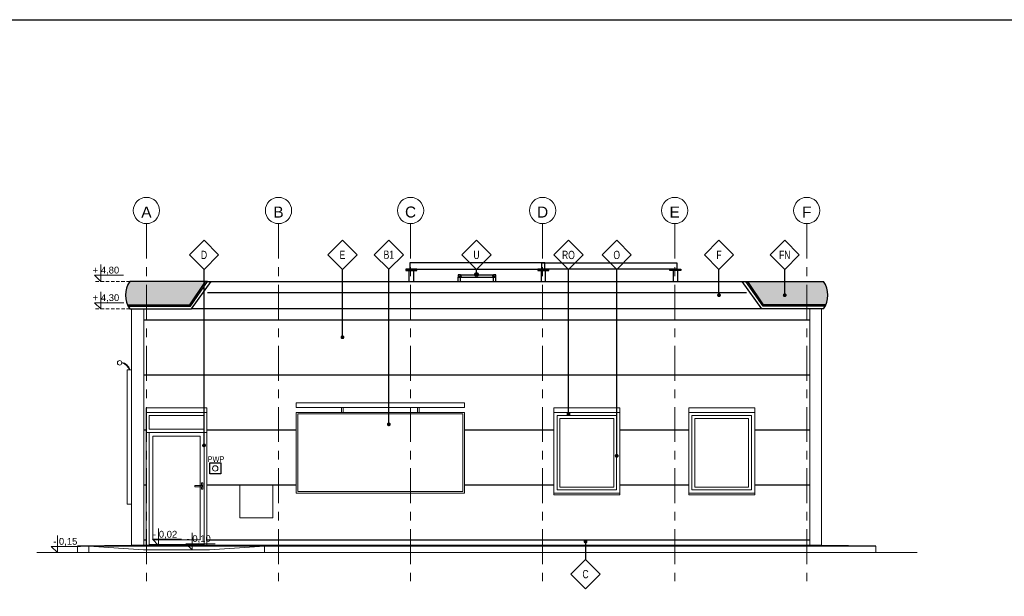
# Model space of a CAD drawing. Header units: centimetres. Extents: x 4120 to 19220, y -7417 to 180.
# Tile 70 of 223: x 8575 to 10364, y -868 to 180. Entities that reach past the tile are written whole.
import ezdxf
from ezdxf.enums import TextEntityAlignment as Align

# ---------------------------------------------------------------- set-up
doc = ezdxf.new("R2010")
doc.units = ezdxf.units.CM
doc.linetypes.add('( Hidden )', pattern=[0.375, 0.25, -0.125])
doc.linetypes.add('Linia siatki', pattern=[22.225, 12.7, -3.175, 3.175, -3.175])
doc.layers.add('!UWAGI', color=6, linetype='Continuous', plot=False)
for name, color, linetype in [('0 @ 1', 7, 'Continuous'), ('a_blenda elewacyjna', 1, 'Continuous'), ('a_elewacje', 252, 'Continuous'), ('A_krawężniki', 8, 'Continuous'), ('A_okna', 3, 'Continuous'), ('A_opisy', 7, 'Continuous'), ('a_reklama', 30, 'Continuous')]:
    doc.layers.add(name, color=color, linetype=linetype)
for name, color, linetype, lineweight in [('A_Dach', 4, 'Continuous', 13), ('A_Osie', 8, 'Continuous', 9), ('INSTAL', 50, 'Continuous', 30), ('Instalacje elektryczne', 1, 'Continuous', 20), ('Instalacje gaz', 40, 'Continuous', 9)]:
    doc.layers.add(name, color=color, linetype=linetype, lineweight=lineweight)
doc.styles.add('Arial', font='arial.ttf', dxfattribs={"height": 25})
doc.styles.add('Arial_4', font='arial.ttf', dxfattribs={"height": 122.941617})
doc.styles.add('PB-100', font='simplex.shx', dxfattribs={"width": 0.7, "height": 15})
doc.styles.get("Standard").update_dxf_attribs({"font": 'arial.ttf'})
doc.styles.add('style1', font='ARIALN.TTF', dxfattribs={"width": 0.9})
doc.dimstyles.new('ISO-25', dxfattribs={"dimtxt": 2.5, "dimasz": 2.5, "dimexe": 1.25, "dimexo": 0.625, "dimtad": 1, "dimtxsty": 'Standard', "dimcen": 2.5, "dimadec": 0, "dimazin": 0, "dimtfac": 1, "dimtmove": 0, "dimatfit": 3, "dimfxl": 1, "dimarcsym": 0})

# ---------------------------------------------------------------- blocks, each defined once
blk = doc.blocks.new('em4_el-ozn_50i100')
at = {"color": 3}
blk.add_lwpolyline([(0, -73.2), (26.5, -46.7), (0, -20.1), (-26.5, -46.7)], close=True, dxfattribs=at)
at = {"linetype": 'Continuous', "lineweight": 0, "style": 'PB-100', "width": 0.7}
blk.add_attdef('SYMBOL', text='', height=15, rotation=0, dxfattribs=at).set_placement((0, -46.7), align=Align.MIDDLE_CENTER)
blk = doc.blocks.new('Siatka - M_Symbol siatki - okrąg-24584-4 Piętro 2 bud 2 parter bud 1')
at = {"layer": 'A_Osie', "color": 7}
blk.add_circle((0, 0), 4.77, dxfattribs=at)

msp = doc.modelspace()

# ---------------------------------------------------------------- hatches: boundary and pattern name
at = {"layer": 'a_blenda elewacyjna', "true_color": 0xbb1e10}
for points in [[(8915.94, -295.73), (8775.08, -295.73, 0.282799), (8772, -340.73), (8885, -340.73)], [(9894.61, -295.73), (10035.48, -295.73, -0.282799), (10038.55, -340.73), (9925.55, -340.73)]]:
    msp.add_hatch(color=22, dxfattribs=at).paths.add_polyline_path(points)
at = {"layer": 'A_Dach'}
msp.add_hatch(color=3, dxfattribs=at).paths.add_polyline_path([(9408.41, -283.13, 1), (9401.33, -283.13, 1)])

# ---------------------------------------------------------------- linework, layer by layer
at = {"layer": '!UWAGI'}
msp.add_lwpolyline([(19219.7, -7416.68), (4119.7, -7416.68), (4119.7, 180), (19219.7, 180)], close=True, dxfattribs=at)
at = {"layer": 'a_blenda elewacyjna', "color": 8}
for p, q in [((9296.45, -274.73), (9276.45, -274.73)), ((9282.45, -295.73), (9282.45, -275.73)), ((9290.45, -275.73), (9290.45, -295.73)), ((9536.45, -274.73), (9516.45, -274.73)), ((9522.45, -275.74), (9522.48, -295.73)), ((9530.48, -295.73), (9530.45, -275.73)), ((9756.5, -274.73), (9776.5, -274.73)), ((9762.5, -275.73), (9762.5, -295.73)), ((9770.5, -295.73), (9770.5, -275.73))]:
    msp.add_line(p, q, dxfattribs=at)
for points in [[(9529.2, -261.73), (9283.7, -261.73), (9283.7, -273.73), (9529.2, -273.73)], [(9523.75, -261.73), (9769.25, -261.73), (9769.25, -273.73), (9523.75, -273.73)], [(9276.45, -275.73), (9296.45, -275.73), (9296.45, -273.73), (9276.45, -273.73)], [(9536.45, -273.73), (9516.45, -273.73), (9516.45, -275.73), (9536.45, -275.73)], [(9776.5, -275.73), (9756.5, -275.73), (9756.5, -273.73), (9776.5, -273.73)]]:
    msp.add_lwpolyline(points, close=True, dxfattribs=at)
at = {"layer": 'a_blenda elewacyjna', "color": 16}
for points in [[(8770.79, -338.23), (8883.97, -338.23), (8912.65, -295.73)], [(8772, -340.73), (8885, -340.73), (8915.94, -295.73)], [(8915.94, -295.73), (8775.08, -295.73)], [(10038.55, -340.73), (9925.55, -340.73), (9894.61, -295.73)], [(9894.61, -295.73), (10035.48, -295.73)], [(10039.76, -338.23), (9926.58, -338.23), (9897.9, -295.73)]]:
    msp.add_lwpolyline(points, dxfattribs=at)
at = {"layer": 'a_blenda elewacyjna', "color": 8}
for points in [[(8775.08, -345.73), (8887.08, -345.73), (8922.58, -295.73)], [(8915.94, -295.73), (9895.61, -295.73)], [(10035.48, -345.73), (9923.48, -345.73), (9887.97, -295.73)], [(8915.94, -315.73), (9895.61, -315.73)], [(9924.48, -345.73), (8887.08, -345.73)]]:
    msp.add_lwpolyline(points, dxfattribs=at)
at = {"layer": 'a_blenda elewacyjna', "color": 16}
for centre, start, end in [((8810.14, -320.73), 144.51066, 215.48934), ((10000.41, -320.73), 324.51066, 35.48934)]:
    msp.add_arc(centre, 43.06, start, end, dxfattribs=at)
at = {"layer": 'a_elewacje', "linetype": 'Continuous'}
for p, q in [((9375.79, -283.73), (9371.79, -283.73)), ((9371.79, -283.73), (9371.79, -287.73)), ((9372.09, -287.43), (9372.09, -284.03)), ((9372.09, -284.03), (9375.49, -284.03)), ((9375.49, -284.03), (9375.49, -287.43)), ((9375.79, -287.73), (9375.79, -283.73)), ((9375.79, -283.73), (9435.76, -283.73)), ((9439.76, -283.73), (9435.76, -283.73)), ((9435.76, -283.73), (9435.76, -287.73)), ((9436.06, -287.43), (9436.06, -284.03)), ((9436.06, -284.03), (9439.46, -284.03)), ((9439.46, -284.03), (9439.46, -287.43)), ((9439.76, -287.73), (9439.76, -283.73)), ((9371.79, -295.73), (9371.79, -287.73)), ((9371.79, -287.73), (9375.79, -287.73)), ((9375.49, -287.43), (9372.09, -287.43)), ((9375.79, -295.73), (9375.79, -287.73)), ((9375.79, -287.73), (9435.76, -287.73)), ((9435.76, -295.73), (9435.76, -287.73)), ((9435.76, -287.73), (9439.76, -287.73)), ((9439.46, -287.43), (9436.06, -287.43)), ((9439.76, -295.73), (9439.76, -287.73))]:
    msp.add_line(p, q, dxfattribs=at)
at = {"layer": 'a_elewacje', "lineweight": 0}
for p, q in [((8778.08, -775.73), (8778.08, -345.73)), ((8800.08, -775.73), (8800.08, -345.73)), ((10010.48, -775.73), (10010.48, -345.73)), ((10032.08, -775.73), (10032.08, -345.73))]:
    msp.add_line(p, q, dxfattribs=at)
at = {"layer": 'a_elewacje', "transparency": 33554534}
for p, q in [((8800.08, -365.73), (10010.48, -365.73)), ((8800.08, -465.73), (10010.48, -465.73)), ((8800.08, -565.73), (8804.78, -565.73)), ((8914.78, -565.73), (9077.13, -565.73)), ((9383.13, -565.73), (9545.49, -565.73)), ((9665.49, -565.73), (9790.49, -565.73)), ((9910.48, -565.73), (10010.48, -565.73)), ((8800.08, -665.73), (8804.78, -665.73)), ((8914.78, -665.73), (9077.13, -665.73)), ((9383.13, -665.73), (9545.49, -665.73)), ((9665.48, -665.73), (9790.49, -665.73)), ((9910.48, -665.73), (10010.48, -665.73)), ((8800.08, -765.73), (8804.78, -765.73)), ((8914.78, -765.73), (10010.48, -765.73))]:
    msp.add_line(p, q, dxfattribs=at)
at = {"layer": 'a_elewacje'}
for points in [[(8778.08, -775.73), (8680.08, -776.73)], [(8914.78, -775.73), (8778.08, -775.73)], [(10130.48, -776.73), (10032.08, -775.73), (8914.78, -775.73)]]:
    msp.add_lwpolyline(points, dxfattribs=at)
at = {"layer": 'a_elewacje', "linetype": 'Continuous'}
for centre, start, end in [((9376.89, -285.73), 135, 315), ((9376.89, -285.73), 315, 135), ((9434.66, -285.73), 135, 315), ((9434.66, -285.73), 315, 135)]:
    msp.add_arc(centre, 0.6, start, end, dxfattribs=at)
at = {"layer": 'A_krawężniki', "lineweight": 0}
for p, q in [((8680.08, -776.73), (8780.08, -776.73)), ((8680.08, -776.73), (8680.08, -788.73)), ((8780.08, -776.73), (10130.48, -776.73)), ((10205.78, -788.73), (8605.78, -788.73))]:
    msp.add_line(p, q, dxfattribs=at)
for points in [[(8700.41, -776.73), (8700.41, -788.73)], [(8700.41, -776.73), (8799.78, -783.73)], [(8799.78, -783.73), (8919.78, -783.73)], [(9019.78, -776.73), (8919.78, -783.73)], [(9019.78, -776.73), (9019.78, -788.73)], [(10130.48, -776.73), (10130.48, -788.73)]]:
    msp.add_lwpolyline(points, dxfattribs=at)
at = {"layer": 'A_okna', "color": 251, "lineweight": 0}
for p, q in [((9545.49, -680.73), (9545.49, -533.73)), ((9549.49, -533.73), (9665.49, -533.73)), ((9665.49, -680.73), (9665.49, -533.73)), ((9790.48, -680.73), (9790.48, -533.73)), ((9794.48, -533.73), (9910.48, -533.73)), ((9910.48, -680.73), (9910.48, -533.73)), ((9551.49, -674.73), (9551.49, -539.73)), ((9555.49, -539.73), (9659.49, -539.73)), ((9659.49, -674.73), (9659.49, -539.73)), ((9796.48, -674.73), (9796.48, -539.73)), ((9800.48, -539.73), (9904.48, -539.73)), ((9904.48, -674.73), (9904.48, -539.73)), ((9555.49, -674.73), (9659.49, -674.73)), ((9800.48, -674.73), (9904.48, -674.73)), ((9549.49, -680.73), (9665.49, -680.73)), ((9794.48, -680.73), (9910.48, -680.73))]:
    msp.add_line(p, q, dxfattribs=at)
for points in [[(8914.78, -775.73), (8914.78, -525.73), (8804.78, -525.73), (8804.78, -775.73)], [(9545.49, -533.73), (9545.49, -525.73), (9665.49, -525.73), (9665.49, -533.73), (9545.49, -533.73)], [(9790.48, -533.73), (9790.48, -525.73), (9910.48, -525.73), (9910.48, -533.73), (9790.48, -533.73)], [(8914.78, -570.23), (8804.78, -570.23)], [(8899.78, -570.23), (8809.78, -570.23), (8809.78, -773.73), (8909.78, -773.73), (8909.78, -570.23)], [(8902.78, -669.14), (8902.78, -577.23), (8816.78, -577.23), (8816.78, -666.68)], [(8905.03, -669.14), (8905.03, -673.32), (8907.62, -673.32), (8907.62, -661.94), (8905.03, -661.94), (8905.03, -666.68)], [(8816.78, -666.68), (8816.78, -765.23), (8902.78, -765.23), (8902.78, -669.14)], [(9545.49, -680.73), (9545.49, -683.73), (9665.49, -683.73), (9665.49, -680.73), (9545.49, -680.73)], [(9790.48, -680.73), (9790.48, -683.73), (9910.48, -683.73), (9910.48, -680.73), (9790.48, -680.73)]]:
    msp.add_lwpolyline(points, dxfattribs=at)
for points in [[(8804.78, -533.73), (8914.78, -533.73), (8914.78, -525.73), (8804.78, -525.73)], [(8809.78, -564.23), (8809.78, -539.23), (8909.78, -539.23), (8909.78, -564.23)], [(9551.49, -674.73), (9659.49, -674.73), (9659.49, -539.73), (9551.49, -539.73)], [(9556.49, -669.73), (9654.49, -669.73), (9654.49, -544.73), (9556.49, -544.73)], [(9796.48, -674.73), (9904.48, -674.73), (9904.48, -539.73), (9796.48, -539.73)], [(9801.48, -669.73), (9899.48, -669.73), (9899.48, -544.73), (9801.48, -544.73)], [(8906.13, -666.68), (8906.13, -669.14), (8892.85, -669.14), (8892.85, -666.68)]]:
    msp.add_lwpolyline(points, close=True, dxfattribs=at)
at = {"layer": 'A_opisy', "color": 251, "linetype": '( Hidden )', "lineweight": 0, "ltscale": 25}
for p, q in [((8775.08, -295.73), (8710.8, -295.73)), ((8775.12, -345.73), (8710.85, -345.73))]:
    msp.add_line(p, q, dxfattribs=at)
at = {"layer": 'A_opisy', "color": 7, "lineweight": 0}
for points in [[(8721.95, -264.7), (8721.95, -295.63), (8710.77, -284.45), (8763.7, -284.45)], [(8721.99, -314.8), (8721.99, -345.73), (8710.82, -334.55), (8763.75, -334.55)], [(8827.12, -744.8), (8827.12, -775.73), (8815.94, -764.55), (8868.87, -764.55)], [(8643.32, -757.8), (8643.32, -788.73), (8632.15, -777.55), (8685.08, -777.55)], [(8888.06, -752.8), (8888.06, -783.73), (8876.89, -772.55), (8929.81, -772.55)]]:
    msp.add_lwpolyline(points, dxfattribs=at)
at = {"layer": 'A_opisy', "color": 3}
msp.add_lwpolyline([(9404.87, -283.13), (9404.87, -274.13)], dxfattribs=at)
msp.add_circle((9404.87, -283.13), 3.54, dxfattribs=at)
at = {"layer": 'A_Osie', "linetype": 'Linia siatki', "ltscale": 5}
for p, q in [((8805.08, -190.73), (8805.08, -840.73)), ((9045.08, -190.73), (9045.08, -840.73)), ((9285.08, -190.73), (9285.08, -840.73)), ((9525.08, -190.73), (9525.08, -840.73)), ((9765.08, -190.73), (9765.08, -840.73)), ((10005.08, -190.73), (10005.08, -840.73))]:
    msp.add_line(p, q, dxfattribs=at)
at = {"layer": 'a_reklama', "lineweight": 0}
for points in [[(8778.08, -700.73), (8770.08, -700.73), (8770.08, -456.73), (8778.08, -456.73)], [(9077.13, -533.73), (9383.13, -533.73), (9383.13, -680.73), (9077.13, -680.73)], [(9080.13, -536.73), (9380.13, -536.73), (9380.13, -677.73), (9080.13, -677.73)]]:
    msp.add_lwpolyline(points, close=True, dxfattribs=at)
for points in [[(9077.13, -516.73), (9077.13, -524.73), (9383.13, -524.73), (9383.13, -516.73), (9077.13, -516.73)], [(9159.63, -533.74), (9159.63, -524.74)], [(9162.63, -533.74), (9162.63, -524.74)], [(9297.63, -533.74), (9297.63, -524.74)], [(9300.63, -533.74), (9300.63, -524.74)]]:
    msp.add_lwpolyline(points, dxfattribs=at)
msp.add_circle((8756.31, -443.73), 4, dxfattribs=at)
for radius, start, end in [(18.47, 13.92343, 80.49914), (17.47, 14.73817, 79.72885)]:
    msp.add_arc((8757.18, -461.17), radius, start, end, dxfattribs=at)
at = {"layer": 'INSTAL', "color": 10}
msp.add_lwpolyline([(8920.13, -625.73), (8940.13, -625.73), (8940.13, -645.73), (8920.13, -645.73)], close=True, dxfattribs=at)
at = {"layer": 'Instalacje elektryczne'}
msp.add_circle((8930.13, -635.73), 5, dxfattribs=at)
at = {"layer": 'Instalacje gaz'}
msp.add_lwpolyline([(8974.78, -665.73), (9034.78, -665.73), (9034.78, -725.73), (8974.78, -725.73), (8974.78, -665.73)], dxfattribs=at)

# ---------------------------------------------------------------- block references
at = {"color": 6}
ref = msp.add_blockref('em4_el-ozn_50i100', (8909.76, -200.93), dxfattribs=dict(at, rotation=0.0009039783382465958))
ref.add_attrib('SYMBOL', 'D', dxfattribs={"layer": '0 @ 1', "linetype": 'Continuous', "lineweight": 0, "height": 15, "rotation": 0.00091, "style": 'style1', "width": 0.9}).set_placement((8909.76, -247.6), align=Align.MIDDLE)
ref = msp.add_blockref('em4_el-ozn_50i100', (9161.29, -200.93), dxfattribs=dict(at, xscale=-1, rotation=0.003234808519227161))
ref.add_attrib('SYMBOL', 'E', dxfattribs={"layer": '0 @ 1', "linetype": 'Continuous', "lineweight": 0, "height": 15, "rotation": 0.00323, "style": 'style1', "width": 0.9}).set_placement((9161.29, -247.6), align=Align.MIDDLE)
ref = msp.add_blockref('em4_el-ozn_50i100', (9245.59, -200.43), dxfattribs=dict(at, xscale=-1, rotation=0.003234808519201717))
ref.add_attrib('SYMBOL', 'B1', dxfattribs={"layer": '0 @ 1', "linetype": 'Continuous', "lineweight": 0, "height": 15, "rotation": 0.00323, "style": 'style1', "width": 0.9}).set_placement((9245.59, -247.1), align=Align.MIDDLE)
ref = msp.add_blockref('em4_el-ozn_50i100', (9572, -200.93), dxfattribs=dict(at, rotation=359.9994106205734))
ref.add_attrib('SYMBOL', 'RO', dxfattribs={"layer": '0 @ 1', "linetype": 'Continuous', "lineweight": 0, "height": 15, "rotation": 359.99942, "style": 'style1', "width": 0.9}).set_placement((9572, -247.6), align=Align.MIDDLE)
ref = msp.add_blockref('em4_el-ozn_50i100', (9659.72, -200.93), dxfattribs=dict(at, rotation=359.9994106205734))
ref.add_attrib('SYMBOL', 'O', dxfattribs={"layer": '0 @ 1', "linetype": 'Continuous', "lineweight": 0, "height": 15, "rotation": 359.99942, "style": 'style1', "width": 0.9}).set_placement((9659.72, -247.6), align=Align.MIDDLE)
at = {"layer": 'A_opisy', "color": 6}
ref = msp.add_blockref('em4_el-ozn_50i100', (9404.86, -200.93), dxfattribs=dict(at, xscale=-1, rotation=0.003234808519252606))
ref.add_attrib('SYMBOL', 'U', dxfattribs={"layer": '0 @ 1', "linetype": 'Continuous', "lineweight": 0, "height": 15, "rotation": 0.00323, "style": 'style1', "width": 0.9}).set_placement((9404.87, -247.6), align=Align.MIDDLE)
ref = msp.add_blockref('em4_el-ozn_50i100', (9845.56, -200.93), dxfattribs=dict(at, xscale=-1, rotation=0.003234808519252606))
ref.add_attrib('SYMBOL', 'F', dxfattribs={"layer": '0 @ 1', "linetype": 'Continuous', "lineweight": 0, "height": 15, "rotation": 0.00323, "style": 'style1', "width": 0.9}).set_placement((9845.56, -247.6), align=Align.MIDDLE)
ref = msp.add_blockref('em4_el-ozn_50i100', (9965.07, -200.93), dxfattribs=dict(at, xscale=-1, rotation=0.003234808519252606))
ref.add_attrib('SYMBOL', 'FN', dxfattribs={"layer": '0 @ 1', "linetype": 'Continuous', "lineweight": 0, "height": 15, "rotation": 0.00323, "style": 'style1', "width": 0.9}).set_placement((9965.07, -247.6), align=Align.MIDDLE)
at = {"layer": 'A_opisy', "color": 1}
ref = msp.add_blockref('em4_el-ozn_50i100', (9603.06, -874.45), dxfattribs=dict(at, xscale=-1, rotation=179.9994106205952))
ref.add_attrib('SYMBOL', 'C', dxfattribs={"layer": '0 @ 1', "linetype": 'Continuous', "lineweight": 0, "height": 15, "rotation": 359.9994, "style": 'style1', "width": 0.9}).set_placement((9603.06, -827.78), align=Align.MIDDLE)

# ---------------------------------------------------------------- texts
at = {"layer": 'A_opisy', "color": 7, "lineweight": 0, "line_spacing_factor": 0.938532, "style": 'Arial_4'}
for s, insert, char_height, width, attachment_point in [(' + 4,80', (8755.6, -269.02), 12.294, 62.55, 3), (' + 4,30', (8755.65, -319.12), 12.294, 62.55, 3), (' - 0,02', (8812.35, -749.12), 12.294, 62.55, 1), ('\\pxi-3,l4,t4;- 0,15', (8679.51, -762.12), 12.2942, 91.62, 3), (' - 0,10', (8873.29, -757.12), 12.294, 62.55, 1)]:
    msp.add_mtext(s, dxfattribs=dict(at, insert=insert, char_height=char_height, width=width, attachment_point=attachment_point))
at = {"layer": 'INSTAL', "color": 10, "linetype": 'ByBlock', "style": 'Arial', "width": 0.8}
msp.add_text('PWP', height=10, dxfattribs=at).set_placement((8931.5, -618.75), align=Align.MIDDLE_CENTER)

# ---------------------------------------------------------------- leaders
at = {"color": 3, "ltscale": 50}
for points, override in [([(8909.76, -593.76), (8909.77, -339.72), (8909.76, -274.13)], {"dimasz": 7, "dimgap": 0, "dimtad": 0, "dimtxsty": 'Standard', "dimldrblk": 'Dot'}), ([(9161.31, -397.21), (9161.29, -306.61), (9161.29, -274.13)], {"dimasz": 7, "dimgap": 0, "dimtad": 0, "dimtxsty": 'Standard', "dimldrblk": 'Dot'}), ([(9245.61, -555.54), (9245.59, -464.94), (9245.6, -273.63)], {"dimasz": 7, "dimgap": 0, "dimtad": 0, "dimtxsty": 'Standard', "dimldrblk": 'Dot'}), ([(9572, -536.74), (9572, -306.61), (9572, -274.13)], {"dimasz": 7, "dimgap": 0, "dimtad": 0, "dimtxsty": 'Standard', "dimldrblk": 'Dot'}), ([(9659.71, -612.79), (9659.73, -306.61), (9659.72, -274.13)], {"dimasz": 7, "dimgap": 0, "dimtad": 0, "dimtxsty": 'Standard', "dimldrblk": 'Dot'}), ([(9845.57, -320.79), (9845.56, -306.61), (9845.56, -274.13)], {"dimasz": 7, "dimgap": 0, "dimtad": 0, "dimldrblk": 'Dot'}), ([(9965.08, -320.79), (9965.07, -306.61), (9965.07, -274.13)], {"dimasz": 7, "dimgap": 0, "dimtad": 0, "dimtxsty": 'Standard', "dimldrblk": 'Dot'}), ([(9603.04, -768.55), (9603.05, -791.2), (9603.06, -801.25)], {"dimasz": 7, "dimgap": 0, "dimtad": 0, "dimtxsty": 'Standard', "dimldrblk": 'Dot'})]:
    msp.add_leader(points, dimstyle='ISO-25', override=override, dxfattribs=at)

# ---------------------------------------------------------------- next in the draw order: texts
at = {"layer": 'A_Osie', "color": 1, "char_height": 20, "width": 4.9901, "attachment_point": 5, "line_spacing_factor": 0.941778, "style": 'Arial', "bg_fill": 3, "box_fill_scale": 1.25, "bg_fill_color": 256, "bg_fill_true_color": 13158600, "bg_fill_transparency": 0}
for s, insert in [('A', (8805.08, -169.73)), ('B', (9045.08, -169.73)), ('C', (9285.08, -169.73)), ('D', (9525.08, -169.73)), ('E', (9765.08, -169.73)), ('F', (10005.08, -169.73))]:
    msp.add_mtext(s, dxfattribs=dict(at, insert=insert))

# ---------------------------------------------------------------- next in the draw order: block references
at = {"layer": 'A_Osie', "color": 10, "lineweight": 5, "xscale": 4.999999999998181, "yscale": 4.999999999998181, "zscale": 4.999999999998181, "rotation": 270}
for p in [(8805.08, -166.85), (9045.08, -166.85), (9285.08, -166.85), (9525.08, -166.85), (9765.08, -166.85), (10005.08, -166.85)]:
    msp.add_blockref('Siatka - M_Symbol siatki - okrąg-24584-4 Piętro 2 bud 2 parter bud 1', p, dxfattribs=at)

doc.saveas('drawing.dxf')
